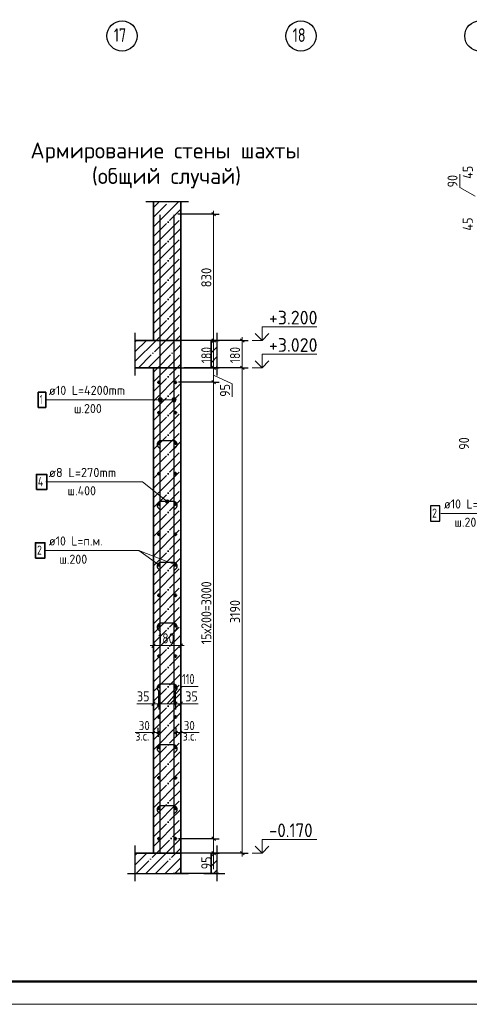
# Model space of a CAD drawing. Header units: millimetres. Extents: x -49773 to 2322955, y -3321 to 58485.
# Tile 35 of 256: x 155667 to 165520, y -1042 to 20531. Entities that reach past the tile are written whole.
import ezdxf

# ---------------------------------------------------------------- set-up
doc = ezdxf.new("R2010")
doc.units = ezdxf.units.MM
doc.linetypes.add('______11', pattern=[500, 400, -50, 0, -50])
doc.linetypes.add('______5', pattern=[1100, 800, -100, 100, -100])
for name, color, linetype, lineweight in [('Standard', 7, 'Continuous', 25), ('Арм.стержн. вертикальными 1', 22, 'Continuous', 35), ('Арм.стержн.горизонт. 1', 180, 'Continuous', 35), ('Высотная отметки_ общее', 7, 'Continuous', 13), ('Перекрытие_ общее', 7, 'Continuous', 35), ('Размерная линия_ общее', 7, 'Continuous', 13), ('Размерная линия_ общее_1', 7, 'Continuous', 13), ('Стена_ общее', 7, 'Continuous', 35)]:
    doc.layers.add(name, color=color, linetype=linetype, lineweight=lineweight)
doc.layers.add('Арм.стержн.Стяжки', color=7, linetype='Continuous', lineweight=35, true_color=0x501e0f)
doc.layers.add('Осевая линия_ общее', color=7, linetype='______5', lineweight=13, true_color=0xa0a0a0)
doc.styles.add('ISOCPEUR', font='txt')

msp = doc.modelspace()

# ---------------------------------------------------------------- hatches: boundary and pattern name
at = {"layer": 'Арм.стержн. вертикальными 1', "linetype": 'Continuous', "lineweight": 13, "transparency": 33554687}
for points in [[(158710.5, 12180.8), (158710.5, 12225.8), (158704.2, 12203.3)], [(158710.5, 12225.8), (158726.7, 12164.6), (158726.7, 12242)], [(158710.5, 12225.8), (158710.5, 12180.8), (158726.7, 12164.6)], [(158726.7, 12242), (158749.2, 12158.3), (158749.2, 12248.3)], [(158726.7, 12242), (158726.7, 12164.6), (158749.2, 12158.3)], [(158749.2, 12248.3), (158749.2, 12158.3), (158771.7, 12164.6)], [(158749.2, 12248.3), (158771.7, 12164.6), (158771.7, 12242)], [(158771.7, 12242), (158771.7, 12164.6), (158787.9, 12180.8)], [(158771.7, 12242), (158787.9, 12180.8), (158787.9, 12225.8)], [(158787.9, 12225.8), (158787.9, 12180.8), (158794.2, 12203.3)], [(159010.5, 12180.8), (159010.5, 12225.8), (159004.2, 12203.3)], [(159010.5, 12225.8), (159026.7, 12164.6), (159026.7, 12242)], [(159010.5, 12225.8), (159010.5, 12180.8), (159026.7, 12164.6)], [(159026.7, 12242), (159049.2, 12158.3), (159049.2, 12248.3)], [(159026.7, 12242), (159026.7, 12164.6), (159049.2, 12158.3)], [(159049.2, 12248.3), (159049.2, 12158.3), (159071.7, 12164.6)], [(159049.2, 12248.3), (159071.7, 12164.6), (159071.7, 12242)], [(159071.7, 12242), (159071.7, 12164.6), (159087.9, 12180.8)], [(159071.7, 12242), (159087.9, 12180.8), (159087.9, 12225.8)], [(159087.9, 12225.8), (159087.9, 12180.8), (159094.2, 12203.3)]]:
    msp.add_hatch(color=7, dxfattribs=at).paths.add_polyline_path(points)
at = {"layer": 'Арм.стержн.Стяжки', "linetype": 'Continuous', "lineweight": 13, "transparency": 33554687}
for points in [[(158862.3, 9979.4), (158885.6, 10008.7), (158869.9, 9997.3)], [(158885.6, 10008.7), (158862.3, 9979.4), (158864.4, 9960.4)], [(158885.6, 10008.7), (158864.4, 9960.4), (158904.6, 10010.9)], [(158904.6, 10010.9), (158864.4, 9960.4), (158875.9, 9944.6)], [(158904.6, 10010.9), (158875.9, 9944.6), (158922.5, 10003.3)], [(158922.5, 10003.3), (158875.9, 9944.6), (158893.8, 9937)], [(158922.5, 10003.3), (158893.8, 9937), (158933.9, 9987.5)], [(158933.9, 9987.5), (158893.8, 9937), (158912.8, 9939.2)], [(158933.9, 9987.5), (158912.8, 9939.2), (158936.1, 9968.6)], [(158936.1, 9968.6), (158912.8, 9939.2), (158928.5, 9950.6)]]:
    msp.add_hatch(color=7, dxfattribs=at).paths.add_polyline_path(points)

# ---------------------------------------------------------------- linework, layer by layer
at = {"layer": 'Standard', "color": 7, "linetype": 'Continuous', "lineweight": 25, "transparency": 33554687}
for p, q in [((159365.9, 16543.9), (158432.5, 16543.9)), ((158198.4, 12737.3), (158198.4, 13670.6)), ((159998.4, 12737.3), (159998.4, 13670.6)), ((158198.4, 1654.2), (158198.4, 2437.3)), ((159998.4, 1654.2), (159998.4, 2437.3)), ((158031.8, 1820.9), (159365.9, 1820.9)), ((160032.5, 1820.9), (159032.5, 1820.9)), ((159699.2, 1820.9), (160165.1, 1820.9))]:
    msp.add_line(p, q, dxfattribs=at)
at = {"layer": 'Standard', "color": 253, "linetype": '______11', "lineweight": 35, "true_color": 0xababab, "transparency": 33554687}
for p, q in [((158599.2, 16204.6), (158938.5, 16543.9)), ((158599.2, 15780.4), (159199.2, 16380.4)), ((158599.2, 15356.1), (159199.2, 15956.1)), ((158599.2, 14931.8), (159199.2, 15531.8)), ((158599.2, 14507.6), (159199.2, 15107.6)), ((158599.2, 14083.3), (159199.2, 14683.3)), ((158599.2, 13659.1), (159199.2, 14259)), ((158868.4, 13504), (159199.2, 13834.8)), ((158599.2, 12386.3), (159116.9, 12904)), ((158599.2, 12810.5), (158692.6, 12904)), ((158599.2, 11962), (159199.2, 12562)), ((158599.2, 11537.7), (159199.2, 12137.7)), ((158599.2, 11113.5), (159199.2, 11713.5)), ((158599.2, 10689.2), (159199.2, 11289.2)), ((158599.2, 10264.9), (159199.2, 10864.9)), ((158599.2, 9840.7), (159199.2, 10440.7)), ((158599.2, 9416.4), (159199.2, 10016.4)), ((158599.2, 8992.1), (159199.2, 9592.1)), ((158599.2, 8567.9), (159199.2, 9167.9)), ((158599.2, 8143.6), (159199.2, 8743.6)), ((158599.2, 7719.4), (159199.2, 8319.3)), ((158599.2, 7295.1), (159199.2, 7895.1)), ((158599.2, 6870.8), (159199.2, 7470.8)), ((158599.2, 6446.6), (159199.2, 7046.6)), ((158599.2, 6022.3), (159199.2, 6622.3)), ((158599.2, 5598), (159199.2, 6198)), ((158599.2, 5173.8), (159199.2, 5773.8)), ((158599.2, 4749.5), (159199.2, 5349.5)), ((158599.2, 4325.2), (159199.2, 4925.2)), ((158599.2, 3901), (159199.2, 4501)), ((158599.2, 3476.7), (159199.2, 4076.7)), ((158599.2, 3052.5), (159199.2, 3652.4)), ((158599.2, 2628.2), (159199.2, 3228.2)), ((158665.9, 2270.6), (159199.2, 2803.9)), ((159090.2, 2270.6), (159199.2, 2379.7))]:
    msp.add_line(p, q, dxfattribs=at)
at = {"layer": 'Standard', "color": 253, "linetype": '______5', "lineweight": 35, "true_color": 0xababab, "transparency": 33554687}
for p, q in [((158599.2, 15992.5), (159150.6, 16543.9)), ((158599.2, 16416.8), (158726.3, 16543.9)), ((158599.2, 15568.2), (159199.2, 16168.2)), ((158599.2, 15144), (159199.2, 15744)), ((158599.2, 14719.7), (159199.2, 15319.7)), ((158599.2, 14295.4), (159199.2, 14895.4)), ((158599.2, 13871.2), (159199.2, 14471.2)), ((158656.2, 13504), (159199.2, 14046.9)), ((159080.5, 13504), (159199.2, 13622.7)), ((158599.2, 12598.4), (158904.8, 12904)), ((158599.2, 12174.1), (159199.2, 12774.1)), ((158599.2, 11749.9), (159199.2, 12349.9)), ((158599.2, 11325.6), (159199.2, 11925.6)), ((158599.2, 10901.3), (159199.2, 11501.3)), ((158599.2, 10477.1), (159199.2, 11077.1)), ((158599.2, 10052.8), (159199.2, 10652.8)), ((158599.2, 9628.5), (159199.2, 10228.5)), ((158599.2, 9204.3), (159199.2, 9804.3)), ((158599.2, 8780), (159199.2, 9380)), ((158599.2, 8355.8), (159199.2, 8955.8)), ((158599.2, 7931.5), (159199.2, 8531.5)), ((158599.2, 7507.2), (159199.2, 8107.2)), ((158599.2, 7083), (159199.2, 7683)), ((158599.2, 6658.7), (159199.2, 7258.7)), ((158599.2, 6234.4), (159199.2, 6834.4)), ((158599.2, 5810.2), (159199.2, 6410.2)), ((158599.2, 5385.9), (159199.2, 5985.9)), ((158599.2, 4961.6), (159199.2, 5561.6)), ((158599.2, 4537.4), (159199.2, 5137.4)), ((158599.2, 4113.1), (159199.2, 4713.1)), ((158599.2, 3688.8), (159199.2, 4288.8)), ((158599.2, 3264.6), (159199.2, 3864.6)), ((158599.2, 2840.3), (159199.2, 3440.3)), ((158599.2, 2416.1), (159199.2, 3016.1)), ((158878, 2270.6), (159199.2, 2591.8))]:
    msp.add_line(p, q, dxfattribs=at)
at = {"layer": 'Standard', "color": 7, "linetype": 'Continuous', "lineweight": 35, "transparency": 33554687}
for p, q in [((158599.2, 16543.9), (158599.2, 13504)), ((159199.2, 13504), (159199.2, 16543.9)), ((158599.2, 13504), (158198.4, 13504)), ((159199.2, 12904), (159199.2, 13504)), ((159865.9, 13504), (159865.9, 12904)), ((159998.4, 13504), (159865.9, 13504)), ((158198.4, 12904), (158599.2, 12904)), ((158599.2, 12904), (158599.2, 2270.6)), ((159199.2, 2270.6), (159199.2, 12904)), ((159865.9, 12904), (159998.4, 12904)), ((158599.2, 2270.6), (158198.4, 2270.6)), ((159199.2, 1820.9), (159199.2, 2270.6)), ((159865.9, 2270.6), (159865.9, 1820.9)), ((159998.4, 2270.6), (159865.9, 2270.6))]:
    msp.add_line(p, q, dxfattribs=at)
at = {"layer": 'Standard', "color": 253, "linetype": '______11', "lineweight": 13, "true_color": 0xababab, "transparency": 33554687}
for p, q in [((158198.4, 13258.3), (158444.1, 13504)), ((158268.4, 12904), (158868.4, 13504)), ((158692.6, 12904), (159199.2, 13410.5)), ((159865.9, 13228.7), (159998.4, 13361.2)), ((159116.9, 12904), (159199.2, 12986.3)), ((159965.4, 12904), (159998.4, 12937)), ((158198.4, 2227.4), (158241.6, 2270.6)), ((158216.2, 1820.9), (158665.9, 2270.6)), ((158640.4, 1820.9), (159090.2, 2270.6)), ((159865.9, 2197.8), (159938.7, 2270.6)), ((159064.7, 1820.9), (159199.2, 1955.4)), ((159913.2, 1820.9), (159998.4, 1906.1))]:
    msp.add_line(p, q, dxfattribs=at)
at = {"layer": 'Standard', "color": 253, "linetype": '______5', "lineweight": 13, "true_color": 0xababab, "transparency": 33554687}
for p, q in [((158198.4, 13470.4), (158232, 13504)), ((158198.4, 13046.2), (158656.2, 13504)), ((158480.5, 12904), (159080.5, 13504)), ((159865.9, 13440.8), (159929, 13504)), ((158904.8, 12904), (159199.2, 13198.4)), ((159865.9, 13016.5), (159998.4, 13149.1)), ((158198.4, 2015.3), (158453.8, 2270.6)), ((158428.3, 1820.9), (158878, 2270.6)), ((158852.6, 1820.9), (159199.2, 2167.5)), ((159865.9, 1985.7), (159998.4, 2118.2))]:
    msp.add_line(p, q, dxfattribs=at)
at = {"layer": 'Standard', "color": 7, "linetype": 'Continuous', "lineweight": 13, "transparency": 33554687}
for p, q in [((159082.5, 8587.3), (158279.3, 8903.3)), ((158599.2, 4916), (158199.2, 4916)), ((159199.2, 4916), (159599.2, 4916))]:
    msp.add_line(p, q, dxfattribs=at)
msp.add_lwpolyline([(125728.6, -1041.8), (185128.6, -1041.8), (185128.6, 40958.2), (125728.6, 40958.2), (125728.6, -1041.8)], close=True, dxfattribs=at)
at = {"layer": 'Standard', "color": 7, "linetype": 'Continuous', "lineweight": 50, "transparency": 33554687}
msp.add_lwpolyline([(127728.6, 40458.2), (184628.6, 40458.2), (184628.6, -541.8), (127728.6, -541.8), (127728.6, 40458.2)], close=True, dxfattribs=at)
at = {"layer": 'Арм.стержн. вертикальными 1', "color": 4, "linetype": 'Continuous', "lineweight": 25, "transparency": 33554687}
for p, q in [((158749.2, 2287.3), (158749.2, 16253.9)), ((159049.2, 2287.3), (159049.2, 16253.9))]:
    msp.add_line(p, q, dxfattribs=at)
at = {"layer": 'Арм.стержн. вертикальными 1', "color": 7, "linetype": 'Continuous', "lineweight": 13, "transparency": 33554687}
for p, q in [((156239.3, 12203.3), (158252.6, 12203.3)), ((158252.6, 12203.3), (158749.2, 12203.3)), ((158252.6, 12203.3), (159049.2, 12203.3)), ((158704.2, 12203.3), (158704.2, 12203.3)), ((158749.2, 12248.3), (158749.2, 12248.3)), ((158749.2, 12158.3), (158749.2, 12158.3)), ((158794.2, 12203.3), (158794.2, 12203.3)), ((159004.2, 12203.3), (159004.2, 12203.3)), ((159049.2, 12248.3), (159049.2, 12248.3)), ((159049.2, 12158.3), (159049.2, 12158.3)), ((159094.2, 12203.3), (159094.2, 12203.3))]:
    msp.add_line(p, q, dxfattribs=at)
at = {"layer": 'Арм.стержн. вертикальными 1', "color": 7, "linetype": 'Continuous', "lineweight": 35, "transparency": 33554687}
msp.add_lwpolyline([(156072.6, 12036.7), (156239.3, 12036.7), (156239.3, 12370), (156072.6, 12370), (156072.6, 12036.7)], dxfattribs=at)
at = {"layer": 'Арм.стержн. вертикальными 1', "color": 7, "linetype": 'Continuous', "lineweight": 13, "transparency": 33554687}
for centre in [(158749.2, 12203.3), (159049.2, 12203.3)]:
    msp.add_circle(centre, 45, dxfattribs=at)
at = {"layer": 'Арм.стержн.горизонт. 1', "color": 7, "linetype": 'Continuous', "lineweight": 13, "transparency": 33554687}
for p, q in [((164897.9, 9713.7), (166271.2, 9713.7)), ((156239.3, 8903.3), (158279.3, 8903.3)), ((158279.3, 8903.3), (158715.9, 8587.3))]:
    msp.add_line(p, q, dxfattribs=at)
at = {"layer": 'Арм.стержн.горизонт. 1', "color": 7, "linetype": 'Continuous', "lineweight": 25, "transparency": 33554687}
msp.add_lwpolyline([(164671.2, 9547), (164877.9, 9547), (164877.9, 9880.3), (164671.2, 9880.3), (164671.2, 9547)], dxfattribs=at)
at = {"layer": 'Арм.стержн.горизонт. 1', "color": 7, "linetype": 'Continuous', "lineweight": 35, "transparency": 33554687}
msp.add_lwpolyline([(156012.6, 8736.7), (156219.3, 8736.7), (156219.3, 9070), (156012.6, 9070), (156012.6, 8736.7)], dxfattribs=at)
at = {"layer": 'Арм.стержн.горизонт. 1', "color": 4, "linetype": 'Continuous', "lineweight": 50, "transparency": 33554687}
for centre in [(158715.9, 12587.3), (159082.5, 12587.3), (158715.9, 11920.6), (159082.5, 11920.6), (158715.9, 11253.9), (159082.5, 11253.9), (158715.9, 10587.3), (159082.5, 10587.3), (158715.9, 9920.6), (159082.5, 9920.6), (158715.9, 9253.9), (159082.5, 9253.9), (158715.9, 8587.3), (159082.5, 8587.3), (158715.9, 7920.6), (159082.5, 7920.6), (158715.9, 7253.9), (159082.5, 7253.9), (158715.9, 6587.3), (159082.5, 6587.3), (158715.9, 5920.6), (159082.5, 5920.6), (158715.9, 5253.9), (159082.5, 5253.9), (158715.9, 4587.3), (159082.5, 4587.3), (158715.9, 3920.6), (159082.5, 3920.6), (158715.9, 3253.9), (159082.5, 3253.9), (158715.9, 2587.3), (159082.5, 2587.3)]:
    msp.add_circle(centre, 16.7, dxfattribs=at)
at = {"layer": 'Арм.стержн.Стяжки', "color": 7, "linetype": 'Continuous', "lineweight": 13, "transparency": 33554687}
for p, q in [((156239.3, 10403.3), (158359.3, 10403.3)), ((158359.3, 10403.3), (158899.2, 9973.9)), ((158869.9, 9997.3), (158869.9, 9997.3)), ((158875.9, 9944.6), (158875.9, 9944.6)), ((158922.5, 10003.3), (158922.5, 10003.3)), ((158928.5, 9950.6), (158928.5, 9950.6))]:
    msp.add_line(p, q, dxfattribs=at)
at = {"layer": 'Арм.стержн.Стяжки', "color": 40, "linetype": 'Continuous', "lineweight": 25, "transparency": 33554687}
for points in [[(159046.6, 11121.5), (159097, 11172), (159101.8, 11177.5), (159106.2, 11183.6), (159110, 11190), (159113.1, 11196.7), (159115.6, 11203.6), (159117.5, 11210.8), (159118.7, 11218.2), (159119.2, 11225.5), (159119.2, 11230.8), (159117.2, 11244.9), (159112.4, 11259.5), (159104.9, 11272.9), (159095.8, 11283.9), (159084.8, 11293), (159071.4, 11300.5), (159056.8, 11305.3), (159042.7, 11307.3), (158755.7, 11307.3), (158741.6, 11305.3), (158727, 11300.5), (158713.6, 11293), (158702.6, 11283.9), (158693.5, 11272.9), (158686, 11259.5), (158681.2, 11244.9), (158679.2, 11230.8), (158679.2, 11225.5), (158679.7, 11218.2), (158680.9, 11210.8), (158682.8, 11203.6), (158685.3, 11196.7), (158688.4, 11190), (158692.2, 11183.6), (158696.6, 11177.5), (158701.4, 11172), (158751.8, 11121.5)], [(159046.6, 9788.2), (159097, 9838.6), (159101.8, 9844.2), (159106.2, 9850.2), (159110, 9856.7), (159113.1, 9863.3), (159115.6, 9870.3), (159117.5, 9877.5), (159118.7, 9884.9), (159119.2, 9892.2), (159119.2, 9897.4), (159117.2, 9911.6), (159112.4, 9926.2), (159104.9, 9939.6), (159095.8, 9950.5), (159084.8, 9959.7), (159071.4, 9967.2), (159056.8, 9972), (159042.7, 9973.9), (158755.7, 9973.9), (158741.6, 9972), (158727, 9967.2), (158713.6, 9959.7), (158702.6, 9950.5), (158693.5, 9939.6), (158686, 9926.2), (158681.2, 9911.6), (158679.2, 9897.4), (158679.2, 9892.2), (158679.7, 9884.9), (158680.9, 9877.5), (158682.8, 9870.3), (158685.3, 9863.3), (158688.4, 9856.7), (158692.2, 9850.2), (158696.6, 9844.2), (158701.4, 9838.6), (158751.8, 9788.2)], [(159046.6, 8454.8), (159097, 8505.3), (159101.8, 8510.8), (159106.2, 8516.9), (159110, 8523.4), (159113.1, 8530), (159115.6, 8536.9), (159117.5, 8544.2), (159118.7, 8551.5), (159119.2, 8558.9), (159119.2, 8564.1), (159117.2, 8578.3), (159112.4, 8592.8), (159104.9, 8606.2), (159095.8, 8617.2), (159084.8, 8626.3), (159071.4, 8633.8), (159056.8, 8638.6), (159042.7, 8640.6), (158755.7, 8640.6), (158741.6, 8638.6), (158727, 8633.8), (158713.6, 8626.3), (158702.6, 8617.2), (158693.5, 8606.2), (158686, 8592.8), (158681.2, 8578.3), (158679.2, 8564.1), (158679.2, 8558.9), (158679.7, 8551.5), (158680.9, 8544.2), (158682.8, 8536.9), (158685.3, 8530), (158688.4, 8523.4), (158692.2, 8516.9), (158696.6, 8510.8), (158701.4, 8505.3), (158751.8, 8454.8)], [(159046.6, 7121.5), (159097, 7172), (159101.8, 7177.5), (159106.2, 7183.6), (159110, 7190), (159113.1, 7196.7), (159115.6, 7203.6), (159117.5, 7210.8), (159118.7, 7218.2), (159119.2, 7225.5), (159119.2, 7230.8), (159117.2, 7244.9), (159112.4, 7259.5), (159104.9, 7272.9), (159095.8, 7283.9), (159084.8, 7293), (159071.4, 7300.5), (159056.8, 7305.3), (159042.7, 7307.3), (158755.7, 7307.3), (158741.6, 7305.3), (158727, 7300.5), (158713.6, 7293), (158702.6, 7283.9), (158693.5, 7272.9), (158686, 7259.5), (158681.2, 7244.9), (158679.2, 7230.8), (158679.2, 7225.5), (158679.7, 7218.2), (158680.9, 7210.8), (158682.8, 7203.6), (158685.3, 7196.7), (158688.4, 7190), (158692.2, 7183.6), (158696.6, 7177.5), (158701.4, 7172), (158751.8, 7121.5)], [(159046.6, 5788.2), (159097, 5838.6), (159101.8, 5844.2), (159106.2, 5850.2), (159110, 5856.7), (159113.1, 5863.3), (159115.6, 5870.3), (159117.5, 5877.5), (159118.7, 5884.9), (159119.2, 5892.2), (159119.2, 5897.4), (159117.2, 5911.6), (159112.4, 5926.2), (159104.9, 5939.6), (159095.8, 5950.5), (159084.8, 5959.7), (159071.4, 5967.2), (159056.8, 5972), (159042.7, 5973.9), (158755.7, 5973.9), (158741.6, 5972), (158727, 5967.2), (158713.6, 5959.7), (158702.6, 5950.5), (158693.5, 5939.6), (158686, 5926.2), (158681.2, 5911.6), (158679.2, 5897.4), (158679.2, 5892.2), (158679.7, 5884.9), (158680.9, 5877.5), (158682.8, 5870.3), (158685.3, 5863.3), (158688.4, 5856.7), (158692.2, 5850.2), (158696.6, 5844.2), (158701.4, 5838.6), (158751.8, 5788.2)], [(159046.6, 4454.8), (159097, 4505.3), (159101.8, 4510.8), (159106.2, 4516.9), (159110, 4523.4), (159113.1, 4530), (159115.6, 4536.9), (159117.5, 4544.2), (159118.7, 4551.5), (159119.2, 4558.9), (159119.2, 4564.1), (159117.2, 4578.3), (159112.4, 4592.8), (159104.9, 4606.2), (159095.8, 4617.2), (159084.8, 4626.3), (159071.4, 4633.8), (159056.8, 4638.6), (159042.7, 4640.6), (158755.7, 4640.6), (158741.6, 4638.6), (158727, 4633.8), (158713.6, 4626.3), (158702.6, 4617.2), (158693.5, 4606.2), (158686, 4592.8), (158681.2, 4578.3), (158679.2, 4564.1), (158679.2, 4558.9), (158679.7, 4551.5), (158680.9, 4544.2), (158682.8, 4536.9), (158685.3, 4530), (158688.4, 4523.4), (158692.2, 4516.9), (158696.6, 4510.8), (158701.4, 4505.3), (158751.8, 4454.8)], [(159046.6, 3121.5), (159097, 3172), (159101.8, 3177.5), (159106.2, 3183.6), (159110, 3190), (159113.1, 3196.7), (159115.6, 3203.6), (159117.5, 3210.8), (159118.7, 3218.2), (159119.2, 3225.5), (159119.2, 3230.8), (159117.2, 3244.9), (159112.4, 3259.5), (159104.9, 3272.9), (159095.8, 3283.9), (159084.8, 3293), (159071.4, 3300.5), (159056.8, 3305.3), (159042.7, 3307.3), (158755.7, 3307.3), (158741.6, 3305.3), (158727, 3300.5), (158713.6, 3293), (158702.6, 3283.9), (158693.5, 3272.9), (158686, 3259.5), (158681.2, 3244.9), (158679.2, 3230.8), (158679.2, 3225.5), (158679.7, 3218.2), (158680.9, 3210.8), (158682.8, 3203.6), (158685.3, 3196.7), (158688.4, 3190), (158692.2, 3183.6), (158696.6, 3177.5), (158701.4, 3172), (158751.8, 3121.5)]]:
    msp.add_lwpolyline(points, dxfattribs=at)
at = {"layer": 'Арм.стержн.Стяжки', "color": 7, "linetype": 'Continuous', "lineweight": 35, "transparency": 33554687}
msp.add_lwpolyline([(156032.6, 10236.7), (156259.3, 10236.7), (156259.3, 10570), (156032.6, 10570), (156032.6, 10236.7)], dxfattribs=at)
at = {"layer": 'Арм.стержн.Стяжки', "color": 7, "linetype": 'Continuous', "lineweight": 13, "transparency": 33554687}
msp.add_circle((158899.2, 9973.9), 37.5, dxfattribs=at)
at = {"layer": 'Высотная отметки_ общее', "color": 7, "linetype": 'Continuous', "lineweight": 13, "transparency": 33554687}
for p, q in [((160979.4, 13504), (160829.4, 13653.9)), ((160979.4, 13504), (160979.4, 13804)), ((160979.4, 13804), (162179.4, 13804)), ((160979.4, 13504), (161129.4, 13653.9)), ((160979.4, 13504), (160758.9, 13504)), ((160979.4, 13504), (160979.4, 13504)), ((160979.4, 13504), (160979.4, 13504)), ((160979.4, 13504), (160979.4, 13504)), ((160979.4, 13504), (160979.4, 13504)), ((160979.4, 12904), (160979.4, 13204)), ((160979.4, 13204), (162179.4, 13204)), ((160979.4, 12904), (160829.4, 13053.9)), ((160979.4, 12904), (161129.4, 13053.9)), ((160979.4, 12904), (160758.9, 12904)), ((160979.4, 12904), (160979.4, 12904)), ((160979.4, 12904), (160979.4, 12904)), ((160979.4, 12904), (160979.4, 12904)), ((160979.4, 12904), (160979.4, 12904)), ((160979.4, 2270.6), (160829.4, 2420.6)), ((160979.4, 2270.6), (160979.4, 2570.6)), ((160979.4, 2570.6), (162179.4, 2570.6)), ((160979.4, 2270.6), (161129.4, 2420.6)), ((160979.4, 2270.6), (160758.9, 2270.6)), ((160979.4, 2270.6), (160979.4, 2270.6)), ((160979.4, 2270.6), (160979.4, 2270.6)), ((160979.4, 2270.6), (160979.4, 2270.6)), ((160979.4, 2270.6), (160979.4, 2270.6))]:
    msp.add_line(p, q, dxfattribs=at)
at = {"layer": 'Осевая линия_ общее', "color": 7, "linetype": 'Continuous', "lineweight": 25, "transparency": 33554687}
for centre in [(157910.4, 20174.5), (161830.4, 20174.5), (165750.4, 20174.5)]:
    msp.add_circle(centre, 330.4, dxfattribs=at)
at = {"layer": 'Перекрытие_ общее', "color": 7, "linetype": 'Continuous', "lineweight": 13, "transparency": 33554687}
for p, q in [((159199.2, 13504), (158599.2, 13504)), ((158599.2, 12904), (159199.2, 12904)), ((159199.2, 2270.6), (158599.2, 2270.6))]:
    msp.add_line(p, q, dxfattribs=at)
at = {"layer": 'Перекрытие_ общее', "color": 7, "linetype": 'Continuous', "lineweight": 25, "transparency": 33554687}
for p, q in [((159865.9, 13504), (159199.2, 13504)), ((159199.2, 12904), (159865.9, 12904)), ((159865.9, 2270.6), (159199.2, 2270.6))]:
    msp.add_line(p, q, dxfattribs=at)
at = {"layer": 'Размерная линия_ общее', "color": 7, "linetype": 'Continuous', "lineweight": 13, "transparency": 33554687}
for p, q in [((165312.5, 16857.8), (165312.5, 17143.8)), ((165647.6, 16662.3), (165312.5, 16857.8)), ((159917.2, 16270.6), (159917.2, 16345.6)), ((159917.2, 13504), (159917.2, 16270.6)), ((159917.2, 12904), (159917.2, 13504)), ((160546, 13504), (160546, 13579)), ((160546, 12904), (160546, 13504)), ((159917.2, 12587.3), (159917.2, 12904)), ((159917.2, 12745.6), (160326.4, 12554.9)), ((160326.4, 12554.9), (160326.4, 12268.9)), ((158599.2, 6816.7), (158524.2, 6816.7)), ((158599.2, 6816.7), (159199.2, 6816.7)), ((159199.2, 6816.7), (159274.2, 6816.7)), ((158899.2, 5544.3), (159224.3, 5924.7)), ((159224.3, 5924.7), (159576.3, 5924.7)), ((158522.8, 5544.6), (158236.8, 5544.6)), ((158657.5, 5544.3), (158522.8, 5544.6)), ((158599.2, 5544.3), (158524.2, 5544.3)), ((158599.2, 5544.3), (158715.9, 5544.3)), ((158715.9, 5544.3), (159082.5, 5544.3)), ((159082.5, 5544.3), (159199.2, 5544.3)), ((159140.9, 5544.3), (159295.6, 5543.5)), ((159199.2, 5544.3), (159274.2, 5544.3)), ((159295.6, 5543.5), (159581.6, 5543.5)), ((159917.2, 2270.6), (159917.2, 2587.3)), ((159917.2, 2429), (159917.2, 2202.2)), ((159917.2, 2270.6), (159917.2, 2195.6)), ((159917.2, 2202.2), (159917.2, 1916.2)), ((160546, 2270.6), (160546, 2195.6))]:
    msp.add_line(p, q, dxfattribs=at)
at = {"layer": 'Размерная линия_ общее', "color": 253, "linetype": 'Continuous', "lineweight": -3, "true_color": 0xa0a0a0, "transparency": 33554687}
for p, q in [((159917.2, 16270.6), (159132.5, 16270.6)), ((159917.2, 16270.6), (159792.2, 16270.6)), ((159917.2, 16270.6), (160042.2, 16270.6)), ((160546, 13504), (159672.7, 13504)), ((159917.2, 13504), (159792.2, 13504)), ((159917.2, 13504), (160042.2, 13504)), ((160546, 13504), (160421, 13504)), ((160546, 13504), (160671, 13504)), ((159917.2, 12904), (159792.2, 12904)), ((159917.2, 12904), (160042.2, 12904)), ((160546, 12904), (160421, 12904)), ((160546, 12904), (160671, 12904)), ((159917.2, 12587.3), (159792.2, 12587.3)), ((159917.2, 12587.3), (160042.2, 12587.3)), ((158599.2, 6816.7), (158599.2, 6941.7)), ((159199.2, 6816.7), (159199.2, 6941.7)), ((158599.2, 6816.7), (158599.2, 6691.7)), ((158599.2, 6816.7), (158599.2, 6816.7)), ((159199.2, 6816.7), (159199.2, 6691.7)), ((159199.2, 6816.7), (159199.2, 6816.7)), ((158599.2, 5544.3), (158599.2, 5669.4)), ((158715.9, 5544.3), (158715.9, 5669.4)), ((159082.5, 5544.3), (159082.5, 5669.4)), ((159199.2, 5544.3), (159199.2, 5669.4)), ((158599.2, 5544.3), (158599.2, 5419.3)), ((158599.2, 5544.3), (158599.2, 5544.3)), ((158715.9, 5544.3), (158715.9, 5419.3)), ((159082.5, 5544.3), (159082.5, 5419.3)), ((159199.2, 5544.3), (159199.2, 5419.3)), ((159199.2, 5544.3), (159199.2, 5544.3)), ((159917.2, 2587.3), (159792.2, 2587.3)), ((159917.2, 2587.3), (160042.2, 2587.3)), ((160546, 2270.6), (159265.9, 2270.6)), ((159917.2, 2270.6), (159792.2, 2270.6)), ((159917.2, 2270.6), (160042.2, 2270.6)), ((160546, 2270.6), (160421, 2270.6)), ((160546, 2270.6), (160671, 2270.6))]:
    msp.add_line(p, q, dxfattribs=at)
at = {"layer": 'Размерная линия_ общее', "color": 7, "linetype": 'Continuous', "lineweight": 25, "transparency": 33554687}
for p, q in [((159954.7, 16233.1), (159879.7, 16308.1)), ((159954.7, 13466.5), (159879.7, 13541.5)), ((160583.5, 13466.5), (160508.5, 13541.5)), ((159954.7, 12866.5), (159879.7, 12941.5)), ((160583.5, 12866.5), (160508.5, 12941.5)), ((159954.7, 12549.8), (159879.7, 12624.8)), ((158561.7, 6779.2), (158636.7, 6854.2)), ((159161.7, 6779.2), (159236.7, 6854.2)), ((158561.7, 5506.8), (158636.7, 5581.8)), ((158678.4, 5506.8), (158753.4, 5581.8)), ((159045, 5506.8), (159120, 5581.8)), ((159161.7, 5506.8), (159236.7, 5581.8)), ((159954.7, 2549.8), (159879.7, 2624.8)), ((159954.7, 2233.1), (159879.7, 2308.1)), ((160583.5, 2233.1), (160508.5, 2308.1))]:
    msp.add_line(p, q, dxfattribs=at)
at = {"layer": 'Размерная линия_ общее', "color": 253, "linetype": 'Continuous', "lineweight": -3, "true_color": 0xa0a0a0, "transparency": 33554687}
for points in [[(159917.2, 13504), (159900.2, 13504), (159900.2, 13504), (159265.9, 13504)], [(159917.2, 12904), (159900.2, 12904), (159900.2, 12904), (159900.2, 12904), (159900.2, 12904), (159265.9, 12904)], [(160546, 12904), (160529, 12904), (160529, 12904), (159672.7, 12904)], [(159917.2, 12587.3), (159900.2, 12587.3), (159900.2, 12587.3), (159900.2, 12587.3), (159900.2, 12587.3), (159149.2, 12587.3)], [(158715.9, 5544.3), (158715.9, 5561), (158715.9, 5561), (158715.9, 5758.7), (158715.9, 5758.7), (158715.9, 5820.6)], [(159082.5, 5544.3), (159082.5, 5560.7), (159082.5, 5560.7), (159082.5, 5820.6)], [(159917.2, 2587.3), (159900.2, 2587.3), (159900.2, 2587.3), (159900.2, 2587.3), (159900.2, 2587.3), (159900.2, 2587.3), (159900.2, 2587.3), (159149.2, 2587.3)], [(159917.2, 2270.6), (159915.5, 2270.6), (159915.5, 2270.6), (159900.2, 2270.6), (159900.2, 2270.6), (159900.2, 2270.6), (159900.2, 2270.6), (159900.2, 2270.6), (159900.2, 2270.6), (159265.9, 2270.6)]]:
    msp.add_lwpolyline(points, dxfattribs=at)
at = {"layer": 'Размерная линия_ общее', "color": 7, "linetype": 'Continuous', "lineweight": 13, "transparency": 33554687}
for points in [[(160546, 2270.6), (160546, 7404.7), (160546, 7404.7), (160546, 12904)], [(159917.2, 2587.3), (159917.2, 2792.8), (159917.2, 2792.8), (159917.2, 12587.3)]]:
    msp.add_lwpolyline(points, dxfattribs=at)
at = {"layer": 'Размерная линия_ общее_1', "color": 253, "linetype": 'Continuous', "lineweight": -3, "true_color": 0xa0a0a0, "transparency": 33554687}
for p, q in [((158599.2, 4916), (158599.2, 5016)), ((158699.2, 4916), (158699.2, 5016)), ((159099.2, 4916), (159099.2, 5016)), ((159199.2, 4916), (159199.2, 5016)), ((158599.2, 4916), (158599.2, 4816)), ((158699.2, 4916), (158699.2, 4816)), ((159099.2, 4916), (159099.2, 4816)), ((159199.2, 4916), (159199.2, 4816))]:
    msp.add_line(p, q, dxfattribs=at)
at = {"layer": 'Размерная линия_ общее_1', "color": 7, "linetype": 'Continuous', "lineweight": 13, "transparency": 33554687}
for p, q in [((158599.2, 4916), (158539.2, 4916)), ((158699.2, 4916), (158599.2, 4916)), ((158699.2, 4916), (158759.2, 4916)), ((159099.2, 4916), (159039.2, 4916)), ((159199.2, 4916), (159259.2, 4916))]:
    msp.add_line(p, q, dxfattribs=at)
at = {"layer": 'Размерная линия_ общее_1', "color": 7, "linetype": 'Continuous', "lineweight": 25, "transparency": 33554687}
for p, q in [((158629.2, 4946), (158569.2, 4886)), ((158729.2, 4946), (158669.2, 4886)), ((159069.2, 4886), (159129.2, 4946)), ((159169.2, 4886), (159229.2, 4946))]:
    msp.add_line(p, q, dxfattribs=at)
at = {"layer": 'Размерная линия_ общее_1', "color": 7, "linetype": 'Continuous', "lineweight": 13, "transparency": 33554687}
msp.add_lwpolyline([(159099.2, 4916), (159159.1, 4916), (159159.1, 4916), (159199.2, 4916)], dxfattribs=at)
at = {"layer": 'Стена_ общее', "color": 7, "linetype": 'Continuous', "lineweight": 35, "transparency": 33554687}
for p, q in [((158599.2, 13504), (159199.2, 13504)), ((159199.2, 12904), (158599.2, 12904)), ((158599.2, 2270.6), (159199.2, 2270.6))]:
    msp.add_line(p, q, dxfattribs=at)

# ---------------------------------------------------------------- texts
at = {"layer": 'Standard', "color": 7, "linetype": 'Continuous', "lineweight": 35, "transparency": 33554687, "char_height": 350, "attachment_point": 7, "style": 'ISOCPEUR'}
for s, insert, width in [('\\W0.99;Армирование стены шахты', (155902.6, 17396.9), 6155.035), ('\\W0.98;(общий случай)', (157250.1, 16836.9), 3459.578)]:
    msp.add_mtext(s, dxfattribs=dict(at, insert=insert, width=width))
at = {"layer": 'Арм.стержн. вертикальными 1', "color": 7, "linetype": 'Continuous', "lineweight": 25, "transparency": 33554687, "char_height": 200, "attachment_point": 7, "style": 'ISOCPEUR'}
for s, insert, width in [('\\W0.96;ø10 L=4200mm ', (156305.9, 12310), 1975.096), ('\\W0.56;1', (156105.9, 12110), 155.556), ('\\W0.95;ш.200 ', (156855.9, 11910), 874.662)]:
    msp.add_mtext(s, dxfattribs=dict(at, insert=insert, width=width))
at = {"layer": 'Арм.стержн.горизонт. 1', "color": 7, "linetype": 'Continuous', "lineweight": 25, "transparency": 33554687, "char_height": 200, "attachment_point": 7, "style": 'ISOCPEUR'}
for s, insert, width in [('\\W0.94;ø10 L=п.м.', (164964.5, 9820.3), 1333.213), ('\\W0.78;2', (164704.5, 9620.3), 217.601), ('\\W0.95;ш.200 ', (165194.5, 9420.3), 874.662), ('\\W0.94;ø10 L=п.м.', (156305.9, 9010), 1333.22), ('\\W0.78;2', (156045.9, 8810), 217.611), ('\\W0.95;ш.200 ', (156535.9, 8610), 874.662)]:
    msp.add_mtext(s, dxfattribs=dict(at, insert=insert, width=width))
at = {"layer": 'Арм.стержн.Стяжки', "color": 7, "linetype": 'Continuous', "lineweight": 25, "transparency": 33554687, "char_height": 200, "attachment_point": 7, "style": 'ISOCPEUR'}
for s, insert, width in [('\\W0.98;ø8 L=270mm ', (156305.9, 10510), 1716.841), ('\\W0.80;4', (156065.9, 10310), 239.886), ('\\W0.95;ш.400 ', (156715.9, 10110), 894.821)]:
    msp.add_mtext(s, dxfattribs=dict(at, insert=insert, width=width))
at = {"layer": 'Высотная отметки_ общее', "color": 7, "linetype": 'Continuous', "lineweight": 25, "transparency": 33554687, "char_height": 300, "attachment_point": 7, "style": 'ISOCPEUR'}
for s, insert, width in [('\\W0.95;+3.200', (161129.4, 13853.9), 1281.438), ('\\W0.95;+3.020', (161129.4, 13253.9), 1281.438), ('\\W0.90;-0.170', (161129.4, 2620.6), 1214.127)]:
    msp.add_mtext(s, dxfattribs=dict(at, insert=insert, width=width))
at = {"layer": 'Осевая линия_ общее', "color": 7, "linetype": 'Continuous', "lineweight": 25, "transparency": 33554687, "char_height": 300, "attachment_point": 7, "style": 'ISOCPEUR'}
for s, insert, width in [('\\W0.75;17', (157730.4, 20044), 472.281), ('\\W0.75;18', (161650.4, 20044), 472.289)]:
    msp.add_mtext(s, dxfattribs=dict(at, insert=insert, width=width))
at = {"layer": 'Размерная линия_ общее', "color": 7, "linetype": 'Continuous', "lineweight": 25, "transparency": 33554687, "char_height": 220, "attachment_point": 7, "rotation": 90, "style": 'ISOCPEUR'}
for s, insert, width in [('\\W0.88;45', (165597.7, 17044.7), 426.797), ('\\W0.87;90', (165262.5, 16857.8), 403.932), ('\\W0.88;45', (165596.5, 15909.8), 426.797), ('\\W0.91;830', (159867.2, 14667.3), 561.988), ('\\W0.83;180', (159867.2, 13006), 508.571), ('\\W0.83;180', (160496, 13006), 508.571), ('\\W0.87;95', (160276.4, 12268.9), 403.924), ('\\W0.87;90', (165514.2, 11110.1), 403.94), ('\\W0.86;15х200=3000', (159867.2, 6847.3), 1593.749), ('\\W0.87;3190', (160496, 7312.3), 666.903), ('\\W0.87;95', (159867.2, 1916.2), 403.924)]:
    msp.add_mtext(s, dxfattribs=dict(at, insert=insert, width=width))
at = {"layer": 'Размерная линия_ общее', "color": 7, "linetype": 'Continuous', "lineweight": 25, "transparency": 33554687, "char_height": 220, "attachment_point": 7, "style": 'ISOCPEUR'}
for s, insert, width in [('\\W0.83;180', (158701.2, 6866.7), 508.571), ('\\W0.74;110', (159224.3, 5974.7), 455.155), ('\\W0.87;35', (158236.8, 5594.6), 403.924), ('\\W0.87;35', (159295.6, 5593.5), 403.932)]:
    msp.add_mtext(s, dxfattribs=dict(at, insert=insert, width=width))
at = {"layer": 'Размерная линия_ общее_1', "color": 7, "linetype": 'Continuous', "lineweight": 18, "transparency": 33554687, "char_height": 200, "attachment_point": 7, "style": 'ISOCPEUR'}
for s, insert, width in [('\\W0.87;30', (158275.9, 4966), 367.21), ('\\W0.87;30', (159262.5, 4966), 367.202), ('\\W0.90;з.с.', (158205.8, 4735.4), 459.957), ('\\W0.90;з.с.', (159242.6, 4735.4), 459.942)]:
    msp.add_mtext(s, dxfattribs=dict(at, insert=insert, width=width))

doc.saveas('drawing.dxf')
